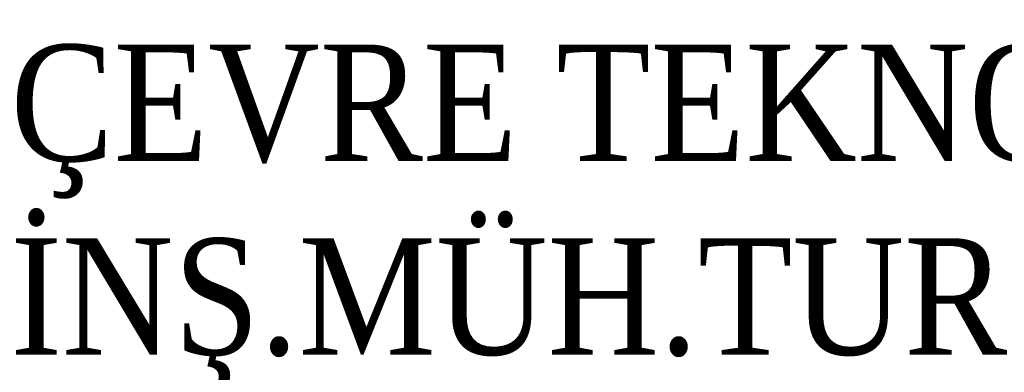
# Model space of a CAD drawing. Header units: inches. Extents: x -397 to 1532, y 9 to 603.
# Tile 13 of 29: x -14.46 to 0.52, y 322.43 to 327.79. Entities that reach past the tile are written whole.
import ezdxf
from ezdxf.enums import TextEntityAlignment as Align

# ---------------------------------------------------------------- set-up
doc = ezdxf.new("R2010")
doc.units = ezdxf.units.IN
doc.header["$MEASUREMENT"] = 0
doc.layers.add('.', color=7, linetype='Continuous', lineweight=15)
doc.layers.add('ANTET', color=7, linetype='Continuous', lineweight=15)
doc.styles.add('LOGO_TEXT', font='GARA.TTF', dxfattribs={"width": 0.75, "height": 8000.000000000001})

# ---------------------------------------------------------------- blocks, each defined once
blk = doc.blocks.new('FASD')
at = {"layer": 'ANTET', "color": 7, "lineweight": 20, "ltscale": 0.5, "style": 'LOGO_TEXT'}
for s, p in [('ÇEVRE TEKNOLOJİLERİ', (2200524.353433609, 2045002.468552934)), ('İNŞ.MÜH.TUR.TİC.LTD.ŞTİ.', (2200524.353433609, 2044999.52271501))]:
    blk.add_text(s, height=1.771251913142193, dxfattribs=at).set_placement(p, align=Align.BOTTOM_LEFT)

msp = doc.modelspace()

# ---------------------------------------------------------------- block references
at = {"layer": '.', "color": 18, "lineweight": -2, "true_color": 0x000000}
msp.add_blockref('FASD', (-2200538.952015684, -2044677.360514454), dxfattribs=at)

doc.saveas('drawing.dxf')
